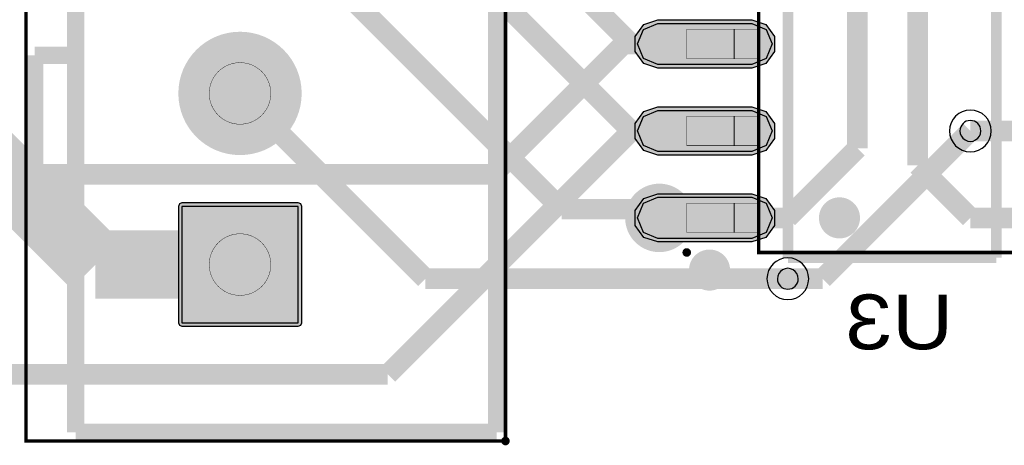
# Model space of a CAD drawing. Header units: millimetres. Extents: x -5.5 to 32.5, y -5.3 to 73.4.
# Tile 3 of 10: x 9.2 to 23.6, y 5.8 to 12. Entities that reach past the tile are written whole.
import ezdxf
from ezdxf.enums import TextEntityAlignment as Align

# ---------------------------------------------------------------- set-up
doc = ezdxf.new("R2010")
doc.units = ezdxf.units.MM
for name, color, linetype, true_color in [('Bottom Layer', 7, 'Continuous', 0x0000ff), ('Bottom Paste Mask Layer', 7, 'Continuous', 0x800000), ('Bottom Silkscreen Layer', 7, 'Continuous', 0x66cc33), ('Bottom Solder Mask Layer', 7, 'Continuous', 0xaa00ff), ('Component Marking Layer', 7, 'Continuous', 0x66ffcc), ('Component Shape Layer', 7, 'Continuous', 0x00cccc), ('Document Layer', 7, 'Continuous', 0xffffff), ('Hole Layer', 7, 'Continuous', 0x222222), ('Multi-Layer', 7, 'Continuous', 0xc0c0c0), ('Pin Floating Layer', 7, 'Continuous', 0xff99ff), ('Pin Soldering Layer', 7, 'Continuous', 0xcc9999), ('Top Layer', 7, 'Continuous', 0xff0000), ('Top Paste Mask Layer', 7, 'Continuous', 0x808080), ('Top Silkscreen Layer', 7, 'Continuous', 0xffcc00), ('Top Solder Mask Layer', 7, 'Continuous', 0x800080)]:
    doc.layers.add(name, color=color, linetype=linetype, true_color=true_color)
doc.styles.get("Standard").update_dxf_attribs({"font": 'arial.ttf'})

msp = doc.modelspace()

# ---------------------------------------------------------------- hatches: boundary and pattern name
at = {"layer": 'Bottom Layer'}
for points in [[(19.919951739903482, 11.985026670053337), (20.132793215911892, 11.896864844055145), (20.220955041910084, 11.684023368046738), (20.132793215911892, 11.471181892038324), (19.919951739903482, 11.383020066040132), (18.550965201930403, 11.383020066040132), (18.338123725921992, 11.471181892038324), (18.2499618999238, 11.684023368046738), (18.338123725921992, 11.896864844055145), (18.550965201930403, 11.985026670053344)], [(11.596024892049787, 10.962153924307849, 1), (13.296024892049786, 10.962153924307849, 1)], [(19.919951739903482, 10.715024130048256), (20.132793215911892, 10.626862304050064), (20.220955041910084, 10.414020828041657), (20.132793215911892, 10.20117935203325), (19.919951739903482, 10.113017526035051), (18.550965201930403, 10.113017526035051), (18.338123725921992, 10.20117935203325), (18.2499618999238, 10.414020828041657), (18.338123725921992, 10.626862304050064), (18.550965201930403, 10.715024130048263)], [(19.919951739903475, 9.445021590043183), (20.132793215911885, 9.356859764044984), (20.220955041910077, 9.144018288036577), (20.132793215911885, 8.93117681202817), (19.919951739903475, 8.84301498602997), (18.550965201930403, 8.84301498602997), (18.338123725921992, 8.93117681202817), (18.2499618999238, 9.144018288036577), (18.338123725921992, 9.356859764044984), (18.550965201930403, 9.445021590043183)], [(11.596024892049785, 7.6120269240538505), (13.296024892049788, 7.6120269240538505), (13.296024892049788, 9.31202692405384), (11.596024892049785, 9.31202692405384)]]:
    msp.add_hatch(color=256, dxfattribs=at).paths.add_polyline_path(points)
at = {"layer": 'Bottom Paste Mask Layer'}
for points in [[(19.919951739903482, 11.985026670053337), (20.132793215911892, 11.896864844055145), (20.220955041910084, 11.684023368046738), (20.132793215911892, 11.471181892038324), (19.919951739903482, 11.383020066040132), (18.550965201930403, 11.383020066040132), (18.338123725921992, 11.471181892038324), (18.2499618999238, 11.684023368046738), (18.338123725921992, 11.896864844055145), (18.550965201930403, 11.985026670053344)], [(19.919951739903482, 10.715024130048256), (20.132793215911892, 10.626862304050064), (20.220955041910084, 10.414020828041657), (20.132793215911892, 10.20117935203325), (19.919951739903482, 10.113017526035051), (18.550965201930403, 10.113017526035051), (18.338123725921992, 10.20117935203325), (18.2499618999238, 10.414020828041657), (18.338123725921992, 10.626862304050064), (18.550965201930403, 10.715024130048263)], [(19.919951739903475, 9.445021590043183), (20.132793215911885, 9.356859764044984), (20.220955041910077, 9.144018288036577), (20.132793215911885, 8.93117681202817), (19.919951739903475, 8.84301498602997), (18.550965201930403, 8.84301498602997), (18.338123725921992, 8.93117681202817), (18.2499618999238, 9.144018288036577), (18.338123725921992, 9.356859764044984), (18.550965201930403, 9.445021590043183)]]:
    msp.add_hatch(color=256, dxfattribs=at).paths.add_polyline_path(points)
at = {"layer": 'Bottom Solder Mask Layer'}
for points in [[(19.919951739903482, 12.035826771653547), (20.12673659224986, 11.96863830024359), (20.25453665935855, 11.792736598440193), (20.25453665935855, 11.575310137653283), (20.12673659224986, 11.399408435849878), (19.919951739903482, 11.332219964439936), (18.550965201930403, 11.332219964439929), (18.344180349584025, 11.399408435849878), (18.216380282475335, 11.575310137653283), (18.216380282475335, 11.792736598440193), (18.344180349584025, 11.96863830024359), (18.550965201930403, 12.035826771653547)], [(19.919951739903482, 10.765824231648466), (20.12673659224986, 10.69863576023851), (20.25453665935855, 10.522734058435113), (20.25453665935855, 10.305307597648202), (20.12673659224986, 10.129405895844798), (19.919951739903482, 10.062217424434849), (18.550965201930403, 10.062217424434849), (18.344180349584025, 10.129405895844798), (18.216380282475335, 10.305307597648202), (18.216380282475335, 10.522734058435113), (18.344180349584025, 10.69863576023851), (18.550965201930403, 10.765824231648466)], [(19.919951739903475, 9.495821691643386), (20.12673659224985, 9.428633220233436), (20.254536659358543, 9.252731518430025), (20.254536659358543, 9.035305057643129), (20.12673659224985, 8.859403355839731), (19.919951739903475, 8.792214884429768), (18.550965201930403, 8.792214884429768), (18.344180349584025, 8.859403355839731), (18.216380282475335, 9.035305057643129), (18.216380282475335, 9.252731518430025), (18.344180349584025, 9.428633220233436), (18.550965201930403, 9.495821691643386)]]:
    msp.add_hatch(color=256, dxfattribs=at).paths.add_polyline_path(points)
at = {"layer": 'Component Marking Layer'}
for points in [[(18.911074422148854, 8.639065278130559, 1), (19.031013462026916, 8.639065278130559, 1)], [(16.263068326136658, 5.885090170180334, 1), (16.38305816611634, 5.885090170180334, 1)]]:
    msp.add_hatch(color=256, dxfattribs=at).paths.add_polyline_path(points)
at = {"layer": 'Hole Layer'}
for points in [[(11.896012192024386, 10.96207772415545, 1), (12.996037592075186, 10.96207772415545, 1)], [(11.896012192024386, 8.462026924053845, 1), (12.996037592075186, 8.462026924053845, 1)]]:
    msp.add_hatch(color=256, dxfattribs=at).paths.add_polyline_path(points)
at = {"layer": 'Multi-Layer'}
for points in [[(11.596024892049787, 10.962153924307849, 1), (13.296024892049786, 10.962153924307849, 1)], [(11.596024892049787, 10.962153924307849, 1), (13.296024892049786, 10.962153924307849, 1)], [(11.596024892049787, 10.962153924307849, 1), (13.296024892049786, 10.962153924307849, 1)], [(11.596024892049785, 7.6120269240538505), (13.296024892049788, 7.6120269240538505), (13.296024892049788, 9.31202692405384), (11.596024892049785, 9.31202692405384)], [(11.596024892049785, 7.6120269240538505), (13.296024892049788, 7.6120269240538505), (13.296024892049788, 9.31202692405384), (11.596024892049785, 9.31202692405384)], [(11.596024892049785, 7.6120269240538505), (13.296024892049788, 7.6120269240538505), (13.296024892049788, 9.31202692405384), (11.596024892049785, 9.31202692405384)]]:
    msp.add_hatch(color=256, dxfattribs=at).paths.add_polyline_path(points)
at = {"layer": 'Pin Floating Layer'}
for points in [[(19.661036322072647, 11.899034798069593), (20.03103886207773, 11.899034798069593), (20.03103886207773, 11.469011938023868), (19.661036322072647, 11.469011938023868)], [(19.661036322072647, 11.469011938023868), (20.03103886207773, 11.469011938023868), (20.03103886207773, 11.899034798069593), (19.661036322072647, 11.899034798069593)], [(19.661036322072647, 10.629032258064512), (20.03103886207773, 10.629032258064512), (20.03103886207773, 10.199009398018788), (19.661036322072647, 10.199009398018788)], [(19.661036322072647, 10.199009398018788), (20.03103886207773, 10.199009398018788), (20.03103886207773, 10.629032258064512), (19.661036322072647, 10.629032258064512)], [(19.661036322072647, 9.359029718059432), (20.03103886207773, 9.359029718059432), (20.03103886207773, 8.929006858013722), (19.661036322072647, 8.929006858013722)], [(19.661036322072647, 8.929006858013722), (20.03103886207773, 8.929006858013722), (20.03103886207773, 9.359029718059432), (19.661036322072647, 9.359029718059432)]]:
    msp.add_hatch(color=256, dxfattribs=at).paths.add_polyline_path(points)
at = {"layer": 'Pin Soldering Layer'}
for points in [[(18.971043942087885, 11.899034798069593), (19.671043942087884, 11.899034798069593), (19.671043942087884, 11.469011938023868), (18.971043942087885, 11.469011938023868)], [(18.971043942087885, 11.469011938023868), (19.671043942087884, 11.469011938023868), (19.671043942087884, 11.899034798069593), (18.971043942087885, 11.899034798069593)], [(11.996024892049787, 10.962153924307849, 1), (12.896024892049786, 10.962153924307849, 1)], [(18.971043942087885, 10.629032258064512), (19.671043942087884, 10.629032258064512), (19.671043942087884, 10.199009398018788), (18.971043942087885, 10.199009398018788)], [(18.971043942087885, 10.199009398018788), (19.671043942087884, 10.199009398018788), (19.671043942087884, 10.629032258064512), (18.971043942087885, 10.629032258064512)], [(18.971043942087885, 9.359029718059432), (19.671043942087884, 9.359029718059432), (19.671043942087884, 8.929006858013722), (18.971043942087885, 8.929006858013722)], [(18.971043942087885, 8.929006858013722), (19.671043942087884, 8.929006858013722), (19.671043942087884, 9.359029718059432), (18.971043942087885, 9.359029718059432)], [(11.99602489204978, 8.462026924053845, 1), (12.896024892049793, 8.462026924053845, 1)]]:
    msp.add_hatch(color=256, dxfattribs=at).paths.add_polyline_path(points)
at = {"layer": 'Top Layer'}
for points in [[(18.55096520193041, 11.383020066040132), (18.338123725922, 11.471181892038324), (18.249961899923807, 11.684023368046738), (18.338123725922, 11.896864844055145), (18.55096520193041, 11.985026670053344), (19.91995173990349, 11.985026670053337), (20.1327932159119, 11.896864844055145), (20.22095504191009, 11.684023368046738), (20.1327932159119, 11.471181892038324), (19.91995173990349, 11.383020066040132)], [(11.596024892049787, 10.962153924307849, 1), (13.296024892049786, 10.962153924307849, 1)], [(18.55096520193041, 10.113017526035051), (18.338123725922, 10.20117935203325), (18.249961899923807, 10.414020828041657), (18.338123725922, 10.626862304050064), (18.55096520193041, 10.715024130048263), (19.91995173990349, 10.715024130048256), (20.1327932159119, 10.626862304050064), (20.22095504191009, 10.414020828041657), (20.1327932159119, 10.20117935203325), (19.91995173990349, 10.113017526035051)], [(18.550965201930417, 8.84301498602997), (18.338123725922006, 8.93117681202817), (18.249961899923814, 9.144018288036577), (18.338123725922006, 9.356859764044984), (18.550965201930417, 9.445021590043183), (19.91995173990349, 9.445021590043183), (20.1327932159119, 9.356859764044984), (20.22095504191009, 9.144018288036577), (20.1327932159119, 8.93117681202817), (19.91995173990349, 8.84301498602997)], [(11.596024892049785, 7.6120269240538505), (13.296024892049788, 7.6120269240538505), (13.296024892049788, 9.31202692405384), (11.596024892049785, 9.31202692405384)]]:
    msp.add_hatch(color=256, dxfattribs=at).paths.add_polyline_path(points)
at = {"layer": 'Top Paste Mask Layer'}
for points in [[(18.55096520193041, 11.383020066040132), (18.338123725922, 11.471181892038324), (18.249961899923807, 11.684023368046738), (18.338123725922, 11.896864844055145), (18.55096520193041, 11.985026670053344), (19.91995173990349, 11.985026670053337), (20.1327932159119, 11.896864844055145), (20.22095504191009, 11.684023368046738), (20.1327932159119, 11.471181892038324), (19.91995173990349, 11.383020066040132)], [(11.596024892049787, 10.962153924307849, 1), (13.296024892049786, 10.962153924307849, 1)], [(18.55096520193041, 10.113017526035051), (18.338123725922, 10.20117935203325), (18.249961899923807, 10.414020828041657), (18.338123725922, 10.626862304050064), (18.55096520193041, 10.715024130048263), (19.91995173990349, 10.715024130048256), (20.1327932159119, 10.626862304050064), (20.22095504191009, 10.414020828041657), (20.1327932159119, 10.20117935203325), (19.91995173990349, 10.113017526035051)], [(18.550965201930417, 8.84301498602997), (18.338123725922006, 8.93117681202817), (18.249961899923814, 9.144018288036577), (18.338123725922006, 9.356859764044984), (18.550965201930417, 9.445021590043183), (19.91995173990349, 9.445021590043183), (20.1327932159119, 9.356859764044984), (20.22095504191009, 9.144018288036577), (20.1327932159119, 8.93117681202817), (19.91995173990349, 8.84301498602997)], [(11.596024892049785, 7.6120269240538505), (13.296024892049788, 7.6120269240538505), (13.296024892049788, 9.31202692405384), (11.596024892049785, 9.31202692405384)]]:
    msp.add_hatch(color=256, dxfattribs=at).paths.add_polyline_path(points)
at = {"layer": 'Top Solder Mask Layer'}
for points in [[(18.55096520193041, 11.332219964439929), (18.344180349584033, 11.399408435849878), (18.216380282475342, 11.575310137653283), (18.216380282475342, 11.792736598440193), (18.344180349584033, 11.96863830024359), (18.55096520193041, 12.035826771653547), (19.91995173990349, 12.035826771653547), (20.126736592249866, 11.96863830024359), (20.254536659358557, 11.792736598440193), (20.254536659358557, 11.575310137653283), (20.126736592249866, 11.399408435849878), (19.91995173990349, 11.332219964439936)], [(11.545224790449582, 10.962153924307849, 1), (13.34682499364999, 10.962153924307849, 1)], [(18.55096520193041, 10.062217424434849), (18.344180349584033, 10.129405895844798), (18.216380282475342, 10.305307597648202), (18.216380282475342, 10.522734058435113), (18.344180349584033, 10.69863576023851), (18.55096520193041, 10.765824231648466), (19.91995173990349, 10.765824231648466), (20.126736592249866, 10.69863576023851), (20.254536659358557, 10.522734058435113), (20.254536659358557, 10.305307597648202), (20.126736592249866, 10.129405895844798), (19.91995173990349, 10.062217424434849)], [(18.550965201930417, 8.792214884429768), (18.34418034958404, 8.859403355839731), (18.21638028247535, 9.035305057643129), (18.21638028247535, 9.252731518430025), (18.34418034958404, 9.428633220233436), (18.550965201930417, 9.495821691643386), (19.91995173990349, 9.495821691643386), (20.126736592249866, 9.428633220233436), (20.254536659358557, 9.252731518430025), (20.254536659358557, 9.035305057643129), (20.126736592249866, 8.859403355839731), (19.91995173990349, 8.792214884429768)], [(11.596024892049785, 7.561226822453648), (13.296024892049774, 7.561226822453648), (13.33194598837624, 7.576105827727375), (13.346824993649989, 7.6120269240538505), (13.346824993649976, 9.31202692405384), (13.331945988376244, 9.347948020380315), (13.296024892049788, 9.362827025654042), (11.596024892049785, 9.362827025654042), (11.560103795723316, 9.347948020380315), (11.545224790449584, 9.31202692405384), (11.545224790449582, 7.6120269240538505), (11.560103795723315, 7.576105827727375)]]:
    msp.add_hatch(color=256, dxfattribs=at).paths.add_polyline_path(points)

# ---------------------------------------------------------------- linework, layer by layer
at = {"layer": 'Bottom Layer'}
for points, const_width in [([(22.345270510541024, 19.994241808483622), (22.345270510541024, 9.912794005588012)], 0.30000000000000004), ([(12.612903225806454, 15.962153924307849), (18.161036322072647, 10.414020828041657)], 0.30000000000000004), ([(13.970027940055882, 15.8750317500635), (18.161036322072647, 11.684023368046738)], 0.30000000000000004), ([(12.954025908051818, 13.462026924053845), (17.145034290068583, 9.271018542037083)], 0.30000000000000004), ([(18.161036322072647, 11.684023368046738), (19.235458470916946, 11.684023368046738)], 0.30000000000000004), ([(8.128016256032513, 10.66802133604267), (10.334010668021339, 8.462026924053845)], 1.00000254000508), ([(12.446024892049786, 10.962153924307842), (15.153162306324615, 8.255016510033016)], 0.30000000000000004), ([(18.161036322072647, 10.414020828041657), (19.235458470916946, 10.414020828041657)], 0.30000000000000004), ([(23.114046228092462, 10.414020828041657), (24.70662941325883, 10.414020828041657)], 0.30000000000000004), ([(22.345270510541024, 9.912794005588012), (23.114046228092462, 9.144018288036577)], 0.30000000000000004), ([(17.145034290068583, 9.271018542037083), (19.10845821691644, 9.271018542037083)], 0.30000000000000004), ([(19.10845821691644, 9.271018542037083), (19.235458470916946, 9.144018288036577)], 0.30000000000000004), ([(23.114046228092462, 9.144018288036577), (24.70662941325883, 9.144018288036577)], 0.30000000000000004), ([(10.334010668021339, 8.462026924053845), (12.446024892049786, 8.462026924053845)], 1.00000254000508), ([(15.153162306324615, 8.255016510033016), (20.44704089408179, 8.255016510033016)], 0.30000000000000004)]:
    msp.add_lwpolyline(points, dxfattribs=dict(at, const_width=const_width))
for points in [[(19.919951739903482, 11.985026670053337), (20.132793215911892, 11.896864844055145), (20.220955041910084, 11.684023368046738), (20.132793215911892, 11.471181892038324), (19.919951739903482, 11.383020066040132), (18.550965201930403, 11.383020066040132), (18.338123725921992, 11.471181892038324), (18.2499618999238, 11.684023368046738), (18.338123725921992, 11.896864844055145), (18.550965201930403, 11.985026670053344)], [(19.919951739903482, 10.715024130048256), (20.132793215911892, 10.626862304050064), (20.220955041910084, 10.414020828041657), (20.132793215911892, 10.20117935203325), (19.919951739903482, 10.113017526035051), (18.550965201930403, 10.113017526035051), (18.338123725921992, 10.20117935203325), (18.2499618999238, 10.414020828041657), (18.338123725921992, 10.626862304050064), (18.550965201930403, 10.715024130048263)], [(19.919951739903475, 9.445021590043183), (20.132793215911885, 9.356859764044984), (20.220955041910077, 9.144018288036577), (20.132793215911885, 8.93117681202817), (19.919951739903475, 8.84301498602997), (18.550965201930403, 8.84301498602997), (18.338123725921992, 8.93117681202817), (18.2499618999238, 9.144018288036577), (18.338123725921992, 9.356859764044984), (18.550965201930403, 9.445021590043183)], [(11.596024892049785, 7.6120269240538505), (13.296024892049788, 7.6120269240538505), (13.296024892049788, 9.31202692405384), (11.596024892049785, 9.31202692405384)]]:
    msp.add_lwpolyline(points, close=True, dxfattribs=at)
at = {"layer": 'Bottom Paste Mask Layer'}
for points in [[(19.919951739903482, 11.985026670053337), (20.132793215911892, 11.896864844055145), (20.220955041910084, 11.684023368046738), (20.132793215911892, 11.471181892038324), (19.919951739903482, 11.383020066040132), (18.550965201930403, 11.383020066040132), (18.338123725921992, 11.471181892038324), (18.2499618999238, 11.684023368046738), (18.338123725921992, 11.896864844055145), (18.550965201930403, 11.985026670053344)], [(19.919951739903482, 10.715024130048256), (20.132793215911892, 10.626862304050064), (20.220955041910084, 10.414020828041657), (20.132793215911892, 10.20117935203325), (19.919951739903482, 10.113017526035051), (18.550965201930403, 10.113017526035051), (18.338123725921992, 10.20117935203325), (18.2499618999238, 10.414020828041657), (18.338123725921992, 10.626862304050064), (18.550965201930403, 10.715024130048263)], [(19.919951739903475, 9.445021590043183), (20.132793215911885, 9.356859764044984), (20.220955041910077, 9.144018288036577), (20.132793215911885, 8.93117681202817), (19.919951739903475, 8.84301498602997), (18.550965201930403, 8.84301498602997), (18.338123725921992, 8.93117681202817), (18.2499618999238, 9.144018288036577), (18.338123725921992, 9.356859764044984), (18.550965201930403, 9.445021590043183)]]:
    msp.add_lwpolyline(points, close=True, dxfattribs=at)
at = {"layer": 'Bottom Silkscreen Layer', "const_width": 0.15240030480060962}
for points in [[(20.4496316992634, 18.61524003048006), (20.4496316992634, 8.56281432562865)], [(20.4496316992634, 18.61524003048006), (20.4496316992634, 8.56281432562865)], [(23.492456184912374, 8.56281432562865), (23.492456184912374, 18.61524003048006)], [(23.492456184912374, 8.56281432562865), (23.492456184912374, 18.61524003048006)], [(20.4496316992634, 8.56281432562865), (23.492456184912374, 8.56281432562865)], [(20.4496316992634, 8.56281432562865), (23.492456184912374, 8.56281432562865)]]:
    msp.add_lwpolyline(points, dxfattribs=at)
at = {"layer": 'Bottom Silkscreen Layer', "const_width": 0.30000000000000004}
for points in [[(21.05181610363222, 9.144018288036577, 0.9999999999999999), (21.35204470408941, 9.144018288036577, 0.9999999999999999)], [(21.05181610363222, 9.144018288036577, 0.9999999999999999), (21.35204470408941, 9.144018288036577, 0.9999999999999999)], [(19.153924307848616, 8.382016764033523, 0.9999999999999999), (19.454152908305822, 8.382016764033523, 0.9999999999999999)], [(19.153924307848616, 8.382016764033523, 0.9999999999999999), (19.454152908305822, 8.382016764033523, 0.9999999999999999)]]:
    msp.add_lwpolyline(points, format="xyb", close=True, dxfattribs=at)
at = {"layer": 'Bottom Solder Mask Layer'}
for points in [[(19.919951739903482, 12.035826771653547), (20.12673659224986, 11.96863830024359), (20.25453665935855, 11.792736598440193), (20.25453665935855, 11.575310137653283), (20.12673659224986, 11.399408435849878), (19.919951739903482, 11.332219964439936), (18.550965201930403, 11.332219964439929), (18.344180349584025, 11.399408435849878), (18.216380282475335, 11.575310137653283), (18.216380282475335, 11.792736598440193), (18.344180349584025, 11.96863830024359), (18.550965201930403, 12.035826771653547)], [(19.919951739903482, 10.765824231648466), (20.12673659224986, 10.69863576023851), (20.25453665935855, 10.522734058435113), (20.25453665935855, 10.305307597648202), (20.12673659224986, 10.129405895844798), (19.919951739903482, 10.062217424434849), (18.550965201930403, 10.062217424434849), (18.344180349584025, 10.129405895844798), (18.216380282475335, 10.305307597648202), (18.216380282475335, 10.522734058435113), (18.344180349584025, 10.69863576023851), (18.550965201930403, 10.765824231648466)], [(19.919951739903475, 9.495821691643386), (20.12673659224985, 9.428633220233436), (20.254536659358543, 9.252731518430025), (20.254536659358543, 9.035305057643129), (20.12673659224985, 8.859403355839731), (19.919951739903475, 8.792214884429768), (18.550965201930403, 8.792214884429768), (18.344180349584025, 8.859403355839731), (18.216380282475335, 9.035305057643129), (18.216380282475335, 9.252731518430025), (18.344180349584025, 9.428633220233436), (18.550965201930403, 9.495821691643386)]]:
    msp.add_lwpolyline(points, close=True, dxfattribs=at)
at = {"layer": 'Component Marking Layer', "const_width": 0.005080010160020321}
for points in [[(18.911074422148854, 8.639065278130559, 0.9999999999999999), (19.031013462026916, 8.639065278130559, 0.9999999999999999)], [(16.263068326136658, 5.885090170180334, 0.9999999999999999), (16.383058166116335, 5.885090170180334, 0.9999999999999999)]]:
    msp.add_lwpolyline(points, format="xyb", close=True, dxfattribs=at)
at = {"layer": 'Component Shape Layer', "const_width": 0.05080010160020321}
for points in [[(9.318999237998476, 5.885090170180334), (9.318999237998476, 21.039039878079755), (16.323063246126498, 21.039039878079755), (16.323063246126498, 5.885090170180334)], [(9.318999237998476, 5.885090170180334), (9.318999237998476, 21.039039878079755), (16.323063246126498, 21.039039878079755), (16.323063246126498, 5.885090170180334)], [(20.021031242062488, 18.53903987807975), (23.921056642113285, 18.53903987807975), (23.921056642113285, 8.639014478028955), (20.021031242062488, 8.639014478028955)], [(20.021031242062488, 8.639014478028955), (23.921056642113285, 8.639014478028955), (23.921056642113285, 18.53903987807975), (20.021031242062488, 18.53903987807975)], [(20.021031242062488, 18.53903987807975), (23.921056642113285, 18.53903987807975), (23.921056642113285, 8.639014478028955), (20.021031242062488, 8.639014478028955)], [(20.021031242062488, 8.639014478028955), (23.921056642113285, 8.639014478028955), (23.921056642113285, 18.53903987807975), (20.021031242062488, 18.53903987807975)]]:
    msp.add_lwpolyline(points, close=True, dxfattribs=at)
at = {"layer": 'Document Layer', "const_width": 0.5}
msp.add_lwpolyline([(18.321056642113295, 9.144018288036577, 0.9999999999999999), (18.820929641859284, 9.144018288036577, 0.9999999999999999)], format="xyb", close=True, dxfattribs=at)
msp.add_lwpolyline([(18.321056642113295, 9.144018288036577, 0.9999999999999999), (18.820929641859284, 9.144018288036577, 0.9999999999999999)], format="xyb", close=True, dxfattribs=at)
at = {"layer": 'Hole Layer'}
for points in [[(22.96154686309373, 10.41402082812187, 0.9999999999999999), (23.266545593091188, 10.414020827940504), (23.266545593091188, 10.414020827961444, 0.9999999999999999), (22.96154686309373, 10.41402082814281)], [(20.294541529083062, 8.255016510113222, 0.9999999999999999), (20.59954025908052, 8.255016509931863), (20.59954025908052, 8.25501650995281, 0.9999999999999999), (20.294541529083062, 8.255016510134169)]]:
    msp.add_lwpolyline(points, format="xyb", dxfattribs=at)
at = {"layer": 'Multi-Layer'}
for points in [[(22.80904495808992, 10.414020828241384, 0.9999999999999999), (23.419047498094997, 10.414020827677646), (23.419047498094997, 10.414020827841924, 0.9999999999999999), (22.80904495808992, 10.414020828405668)], [(20.142039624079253, 8.25501651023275, 0.9999999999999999), (20.75204216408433, 8.25501650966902), (20.75204216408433, 8.255016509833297, 0.9999999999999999), (20.142039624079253, 8.255016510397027)]]:
    msp.add_lwpolyline(points, format="xyb", dxfattribs=at)
msp.add_lwpolyline([(11.596024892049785, 7.6120269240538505), (13.296024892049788, 7.6120269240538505), (13.296024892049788, 9.31202692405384), (11.596024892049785, 9.31202692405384)], close=True, dxfattribs=at)
msp.add_lwpolyline([(11.596024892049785, 7.6120269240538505), (13.296024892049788, 7.6120269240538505), (13.296024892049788, 9.31202692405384), (11.596024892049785, 9.31202692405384)], close=True, dxfattribs=at)
msp.add_lwpolyline([(11.596024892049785, 7.6120269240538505), (13.296024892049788, 7.6120269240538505), (13.296024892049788, 9.31202692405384), (11.596024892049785, 9.31202692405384)], close=True, dxfattribs=at)
at = {"layer": 'Pin Floating Layer', "const_width": 0.005080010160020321}
for points in [[(19.661036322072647, 11.899034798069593), (20.03103886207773, 11.899034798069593), (20.03103886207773, 11.469011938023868), (19.661036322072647, 11.469011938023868)], [(19.661036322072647, 11.469011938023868), (20.03103886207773, 11.469011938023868), (20.03103886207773, 11.899034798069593), (19.661036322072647, 11.899034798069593)], [(19.661036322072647, 11.899034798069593), (20.03103886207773, 11.899034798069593), (20.03103886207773, 11.469011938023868), (19.661036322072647, 11.469011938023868)], [(19.661036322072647, 11.469011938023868), (20.03103886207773, 11.469011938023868), (20.03103886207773, 11.899034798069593), (19.661036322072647, 11.899034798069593)], [(19.661036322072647, 10.629032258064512), (20.03103886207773, 10.629032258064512), (20.03103886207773, 10.199009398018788), (19.661036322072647, 10.199009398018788)], [(19.661036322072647, 10.199009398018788), (20.03103886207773, 10.199009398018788), (20.03103886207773, 10.629032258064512), (19.661036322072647, 10.629032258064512)], [(19.661036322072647, 10.629032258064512), (20.03103886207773, 10.629032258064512), (20.03103886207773, 10.199009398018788), (19.661036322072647, 10.199009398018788)], [(19.661036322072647, 10.199009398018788), (20.03103886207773, 10.199009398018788), (20.03103886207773, 10.629032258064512), (19.661036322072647, 10.629032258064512)], [(19.661036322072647, 9.359029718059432), (20.03103886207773, 9.359029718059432), (20.03103886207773, 8.929006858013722), (19.661036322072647, 8.929006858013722)], [(19.661036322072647, 8.929006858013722), (20.03103886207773, 8.929006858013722), (20.03103886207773, 9.359029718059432), (19.661036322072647, 9.359029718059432)], [(19.661036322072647, 9.359029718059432), (20.03103886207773, 9.359029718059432), (20.03103886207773, 8.929006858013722), (19.661036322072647, 8.929006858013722)], [(19.661036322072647, 8.929006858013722), (20.03103886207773, 8.929006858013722), (20.03103886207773, 9.359029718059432), (19.661036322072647, 9.359029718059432)]]:
    msp.add_lwpolyline(points, close=True, dxfattribs=at)
at = {"layer": 'Pin Soldering Layer', "const_width": 0.005080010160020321}
for points in [[(18.971043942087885, 11.899034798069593), (19.671043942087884, 11.899034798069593), (19.671043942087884, 11.469011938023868), (18.971043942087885, 11.469011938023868)], [(18.971043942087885, 11.469011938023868), (19.671043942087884, 11.469011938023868), (19.671043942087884, 11.899034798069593), (18.971043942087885, 11.899034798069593)], [(18.971043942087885, 11.899034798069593), (19.671043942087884, 11.899034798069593), (19.671043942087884, 11.469011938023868), (18.971043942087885, 11.469011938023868)], [(18.971043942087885, 11.469011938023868), (19.671043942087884, 11.469011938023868), (19.671043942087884, 11.899034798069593), (18.971043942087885, 11.899034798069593)], [(18.971043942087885, 10.629032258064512), (19.671043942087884, 10.629032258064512), (19.671043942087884, 10.199009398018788), (18.971043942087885, 10.199009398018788)], [(18.971043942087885, 10.199009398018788), (19.671043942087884, 10.199009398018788), (19.671043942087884, 10.629032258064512), (18.971043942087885, 10.629032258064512)], [(18.971043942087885, 10.629032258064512), (19.671043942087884, 10.629032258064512), (19.671043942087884, 10.199009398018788), (18.971043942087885, 10.199009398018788)], [(18.971043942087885, 10.199009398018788), (19.671043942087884, 10.199009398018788), (19.671043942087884, 10.629032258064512), (18.971043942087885, 10.629032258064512)], [(18.971043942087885, 9.359029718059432), (19.671043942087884, 9.359029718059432), (19.671043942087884, 8.929006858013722), (18.971043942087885, 8.929006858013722)], [(18.971043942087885, 8.929006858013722), (19.671043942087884, 8.929006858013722), (19.671043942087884, 9.359029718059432), (18.971043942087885, 9.359029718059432)], [(18.971043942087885, 9.359029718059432), (19.671043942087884, 9.359029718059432), (19.671043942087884, 8.929006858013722), (18.971043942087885, 8.929006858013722)], [(18.971043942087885, 8.929006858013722), (19.671043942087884, 8.929006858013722), (19.671043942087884, 9.359029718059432), (18.971043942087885, 9.359029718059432)]]:
    msp.add_lwpolyline(points, close=True, dxfattribs=at)
for points in [[(11.996024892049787, 10.962153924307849, 0.9999999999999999), (12.896024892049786, 10.962153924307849, 0.9999999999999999)], [(11.99602489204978, 8.462026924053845, 0.9999999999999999), (12.896024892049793, 8.462026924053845, 0.9999999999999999)]]:
    msp.add_lwpolyline(points, format="xyb", close=True, dxfattribs=at)
at = {"layer": 'Top Layer', "const_width": 0.30000000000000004}
for points in [[(21.463042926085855, 16.256032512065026), (21.463042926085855, 10.160020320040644)], [(16.14415798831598, 9.77901955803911), (18.0491617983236, 11.684023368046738)], [(18.0491617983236, 11.684023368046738), (19.235458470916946, 11.684023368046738)], [(14.605029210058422, 6.858013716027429), (18.161036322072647, 10.414020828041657)], [(18.161036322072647, 10.414020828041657), (19.235458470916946, 10.414020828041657)], [(20.95504191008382, 8.255016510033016), (23.114046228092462, 10.414020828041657)], [(21.463042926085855, 10.160020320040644), (20.44704089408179, 9.144018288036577)], [(7.241833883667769, 9.77901955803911), (16.14415798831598, 9.77901955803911)], [(20.44704089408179, 9.144018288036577), (19.235458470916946, 9.144018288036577)], [(20.44704089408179, 8.255016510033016), (20.95504191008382, 8.255016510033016)], [(7.620015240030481, 6.858013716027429), (14.605029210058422, 6.858013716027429)]]:
    msp.add_lwpolyline(points, dxfattribs=at)
at = {"layer": 'Top Layer'}
for points in [[(18.55096520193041, 11.383020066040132), (18.338123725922, 11.471181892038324), (18.249961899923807, 11.684023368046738), (18.338123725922, 11.896864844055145), (18.55096520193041, 11.985026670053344), (19.91995173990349, 11.985026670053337), (20.1327932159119, 11.896864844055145), (20.22095504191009, 11.684023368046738), (20.1327932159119, 11.471181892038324), (19.91995173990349, 11.383020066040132)], [(18.55096520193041, 10.113017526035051), (18.338123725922, 10.20117935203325), (18.249961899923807, 10.414020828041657), (18.338123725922, 10.626862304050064), (18.55096520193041, 10.715024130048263), (19.91995173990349, 10.715024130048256), (20.1327932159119, 10.626862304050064), (20.22095504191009, 10.414020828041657), (20.1327932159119, 10.20117935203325), (19.91995173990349, 10.113017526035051)], [(18.550965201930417, 8.84301498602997), (18.338123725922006, 8.93117681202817), (18.249961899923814, 9.144018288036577), (18.338123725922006, 9.356859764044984), (18.550965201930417, 9.445021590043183), (19.91995173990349, 9.445021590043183), (20.1327932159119, 9.356859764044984), (20.22095504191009, 9.144018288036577), (20.1327932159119, 8.93117681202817), (19.91995173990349, 8.84301498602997)], [(11.596024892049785, 7.6120269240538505), (13.296024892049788, 7.6120269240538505), (13.296024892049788, 9.31202692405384), (11.596024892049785, 9.31202692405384)]]:
    msp.add_lwpolyline(points, close=True, dxfattribs=at)
at = {"layer": 'Top Paste Mask Layer'}
for points in [[(18.55096520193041, 11.383020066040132), (18.338123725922, 11.471181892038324), (18.249961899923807, 11.684023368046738), (18.338123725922, 11.896864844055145), (18.55096520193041, 11.985026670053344), (19.91995173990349, 11.985026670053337), (20.1327932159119, 11.896864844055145), (20.22095504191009, 11.684023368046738), (20.1327932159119, 11.471181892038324), (19.91995173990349, 11.383020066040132)], [(18.55096520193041, 10.113017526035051), (18.338123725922, 10.20117935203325), (18.249961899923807, 10.414020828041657), (18.338123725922, 10.626862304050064), (18.55096520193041, 10.715024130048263), (19.91995173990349, 10.715024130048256), (20.1327932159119, 10.626862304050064), (20.22095504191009, 10.414020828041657), (20.1327932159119, 10.20117935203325), (19.91995173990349, 10.113017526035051)], [(18.550965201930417, 8.84301498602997), (18.338123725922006, 8.93117681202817), (18.249961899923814, 9.144018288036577), (18.338123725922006, 9.356859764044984), (18.550965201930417, 9.445021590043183), (19.91995173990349, 9.445021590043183), (20.1327932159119, 9.356859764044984), (20.22095504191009, 9.144018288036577), (20.1327932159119, 8.93117681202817), (19.91995173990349, 8.84301498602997)], [(11.596024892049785, 7.6120269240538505), (13.296024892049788, 7.6120269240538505), (13.296024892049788, 9.31202692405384), (11.596024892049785, 9.31202692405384)]]:
    msp.add_lwpolyline(points, close=True, dxfattribs=at)
at = {"layer": 'Top Silkscreen Layer'}
for points, const_width in [([(10.046050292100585, 6.012090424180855), (10.046050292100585, 20.91203962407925)], 0.25400050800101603), ([(10.046050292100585, 6.012090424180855), (10.046050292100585, 20.91203962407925)], 0.25400050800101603), ([(16.196062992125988, 6.012090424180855), (16.196062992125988, 20.91203962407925)], 0.25400050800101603), ([(16.196062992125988, 6.012090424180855), (16.196062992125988, 20.91203962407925)], 0.25400050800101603), ([(20.4496316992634, 8.56281432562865), (20.4496316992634, 18.61524003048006)], 0.15240030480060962), ([(20.4496316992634, 8.56281432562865), (20.4496316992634, 18.61524003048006)], 0.15240030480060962), ([(23.492456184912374, 18.61524003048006), (23.492456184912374, 8.56281432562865)], 0.15240030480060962), ([(23.492456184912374, 18.61524003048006), (23.492456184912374, 8.56281432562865)], 0.15240030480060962), ([(9.445999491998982, 9.656667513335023), (9.445999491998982, 11.517703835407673)], 0.25400050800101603), ([(9.445999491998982, 11.517703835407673), (10.046024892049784, 11.517703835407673)], 0.25400050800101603), ([(9.445999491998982, 9.656667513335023), (9.445999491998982, 11.517703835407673)], 0.25400050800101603), ([(9.445999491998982, 11.517703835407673), (10.046024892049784, 11.517703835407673)], 0.25400050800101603), ([(10.046024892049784, 9.656667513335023), (9.445999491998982, 9.656667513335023)], 0.25400050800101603), ([(10.046024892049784, 9.656667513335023), (9.445999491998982, 9.656667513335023)], 0.25400050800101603), ([(23.492456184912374, 8.56281432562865), (20.4496316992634, 8.56281432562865)], 0.15240030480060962), ([(23.492456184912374, 8.56281432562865), (20.4496316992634, 8.56281432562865)], 0.15240030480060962), ([(10.046050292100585, 6.012090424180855), (16.196062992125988, 6.012090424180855)], 0.25400050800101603), ([(10.046050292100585, 6.012090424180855), (16.196062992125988, 6.012090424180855)], 0.25400050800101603)]:
    msp.add_lwpolyline(points, dxfattribs=dict(at, const_width=const_width))
at = {"layer": 'Top Solder Mask Layer'}
for points in [[(18.55096520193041, 11.332219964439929), (18.344180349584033, 11.399408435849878), (18.216380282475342, 11.575310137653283), (18.216380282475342, 11.792736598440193), (18.344180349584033, 11.96863830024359), (18.55096520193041, 12.035826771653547), (19.91995173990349, 12.035826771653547), (20.126736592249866, 11.96863830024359), (20.254536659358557, 11.792736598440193), (20.254536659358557, 11.575310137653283), (20.126736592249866, 11.399408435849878), (19.91995173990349, 11.332219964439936)], [(18.55096520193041, 10.062217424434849), (18.344180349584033, 10.129405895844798), (18.216380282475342, 10.305307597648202), (18.216380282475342, 10.522734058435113), (18.344180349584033, 10.69863576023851), (18.55096520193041, 10.765824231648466), (19.91995173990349, 10.765824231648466), (20.126736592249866, 10.69863576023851), (20.254536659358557, 10.522734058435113), (20.254536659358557, 10.305307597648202), (20.126736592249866, 10.129405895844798), (19.91995173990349, 10.062217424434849)], [(18.550965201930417, 8.792214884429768), (18.34418034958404, 8.859403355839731), (18.21638028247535, 9.035305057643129), (18.21638028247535, 9.252731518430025), (18.34418034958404, 9.428633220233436), (18.550965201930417, 9.495821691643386), (19.91995173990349, 9.495821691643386), (20.126736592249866, 9.428633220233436), (20.254536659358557, 9.252731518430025), (20.254536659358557, 9.035305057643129), (20.126736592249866, 8.859403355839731), (19.91995173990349, 8.792214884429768)], [(11.596024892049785, 7.561226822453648), (13.296024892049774, 7.561226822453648), (13.33194598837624, 7.576105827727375), (13.346824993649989, 7.6120269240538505), (13.346824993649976, 9.31202692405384), (13.331945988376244, 9.347948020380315), (13.296024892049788, 9.362827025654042), (11.596024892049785, 9.362827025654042), (11.560103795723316, 9.347948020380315), (11.545224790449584, 9.31202692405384), (11.545224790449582, 7.6120269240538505), (11.560103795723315, 7.576105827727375)]]:
    msp.add_lwpolyline(points, close=True, dxfattribs=at)

# ---------------------------------------------------------------- texts
at = {"layer": 'Bottom Silkscreen Layer', "text_generation_flag": 2, "width": 1.1}
msp.add_text('U3', height=0.8001016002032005, rotation=-360, dxfattribs=at).set_placement((22.860045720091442, 6.985013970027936), align=Align.BOTTOM_LEFT)

doc.saveas('drawing.dxf')
